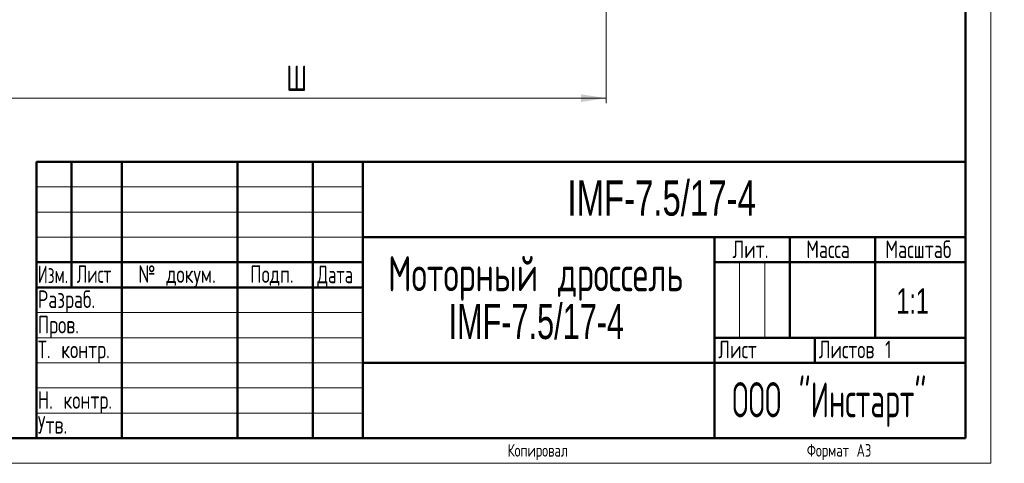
# Model space of a CAD drawing. Header units: millimetres. Extents: x 0 to 300, y 0 to 420.
# Tile 2 of 4: x 104 to 300, y 0 to 88. Entities that reach past the tile are written whole.
import ezdxf

# ---------------------------------------------------------------- set-up
doc = ezdxf.new("R2010")
doc.units = ezdxf.units.MM
doc.linetypes.add('SLD-Сплошная', pattern=[0])
doc.styles.add('SLDTEXTSTYLE0', font='TXT', dxfattribs={"width": 0.7})
doc.styles.add('SLDTEXTSTYLE1', font='TXT', dxfattribs={"width": 0.7, "bigfont": 'bigfont'})
doc.styles.add('SLDTEXTSTYLE2', font='TXT', dxfattribs={"width": 0.705079, "bigfont": 'bigfont'})
doc.styles.add('SLDTEXTSTYLE3', font='TXT', dxfattribs={"width": 0.648852, "bigfont": 'bigfont'})
doc.styles.add('SLDTEXTSTYLE4', font='TXT', dxfattribs={"width": 0.632021, "bigfont": 'bigfont'})
doc.styles.add('SLDTEXTSTYLE5', font='TXT', dxfattribs={"width": 0.625377, "bigfont": 'bigfont'})
doc.styles.add('SLDTEXTSTYLE6', font='TXT', dxfattribs={"width": 0.572824, "bigfont": 'bigfont'})
doc.styles.add('SLDTEXTSTYLE7', font='TXT', dxfattribs={"width": 0.652177, "bigfont": 'bigfont'})
doc.styles.add('SLDTEXTSTYLE8', font='TXT', dxfattribs={"width": 0.652177})
doc.dimstyles.new('SLDDIMSTYLE0', dxfattribs={"dimtxt": 5, "dimasz": 5, "dimexe": 0, "dimexo": 0.0625, "dimgap": 1.25, "dimtad": 2, "dimdec": 1, "dimrnd": 1e-09, "dimzin": 12, "dimdsep": 46, "dimtxsty": 'SLDTEXTSTYLE0', "dimsah": 1, "dimcen": 0.09, "dimadec": 0, "dimazin": 3, "dimtfac": 1, "dimtdec": 3, "dimtofl": 0, "dimtmove": 0, "dimatfit": 3, "dimfxl": 0, "dimfrac": 2, "dimtolj": 1, "dimtzin": 12, "dimarcsym": 0})

# ---------------------------------------------------------------- blocks, each defined once
blk = doc.blocks.new('SW_NOTE_0')
at = {"color": 0, "linetype": 'Continuous', "lineweight": 0, "char_height": 7, "attachment_point": 2}
for s, insert, style in [('Моторный дроссель', (32.3, 9), 'SLDTEXTSTYLE7'), ('IMF-7.5/17-4', (32.42, -0.5), 'SLDTEXTSTYLE8')]:
    blk.add_mtext(s, dxfattribs=dict(at, insert=insert, style=style))
blk = doc.blocks.new('_D')
at = {"color": 7, "linetype": 'SLD-Сплошная', "lineweight": 0}
for p, q in [((96.9, 117.41), (96.9, 71.67)), ((220.4, 117.41), (220.4, 71.67)), ((96.9, 72.67), (220.4, 72.67))]:
    blk.add_line(p, q, dxfattribs=at)
at = {"color": 7, "linetype": 'SLD-Сплошная', "lineweight": 18}
for points in [[(96.9, 72.67), (101.9, 71.9), (101.9, 73.44)], [(220.4, 72.67), (215.4, 73.44), (215.4, 71.9)]]:
    blk.add_solid(points, dxfattribs=at)
at = {"color": 7, "linetype": 'SLD-Сплошная', "lineweight": 18, "insert": (156.7, 79.12), "char_height": 5, "attachment_point": 1, "style": 'SLDTEXTSTYLE1'}
blk.add_mtext('Ш', dxfattribs=at)

msp = doc.modelspace()

# ---------------------------------------------------------------- linework, layer by layer
at = {"color": 7, "linetype": 'SLD-Сплошная', "lineweight": 18}
for p, q in [((297, 420), (297, 0)), ((107, 55), (172, 55)), ((107, 50), (172, 50)), ((107, 45), (172, 45)), ((247, 40), (247, 25)), ((252, 40), (252, 25)), ((107, 30), (172, 30)), ((107, 25), (172, 25)), ((107, 20), (172, 20)), ((107, 15), (172, 15)), ((107, 10), (172, 10)), ((0, 0), (297, 0))]:
    msp.add_line(p, q, dxfattribs=at)
at = {"color": 7, "linetype": 'SLD-Сплошная', "lineweight": 50}
for p, q in [((292, 5), (292, 415)), ((107, 60), (292, 60)), ((107, 60), (107, 5)), ((114, 35), (114, 60)), ((124, 60), (124, 5)), ((147, 60), (147, 5)), ((162, 60), (162, 5)), ((172, 60), (172, 5)), ((172, 45), (292, 45)), ((242, 45), (242, 5)), ((257, 45), (257, 25)), ((274, 45), (274, 25)), ((107, 40), (172, 40)), ((242, 40), (292, 40)), ((107, 35), (172, 35)), ((242, 25), (292, 25)), ((262, 25), (262, 20)), ((172, 20), (292, 20)), ((20, 5), (292, 5))]:
    msp.add_line(p, q, dxfattribs=at)

# ---------------------------------------------------------------- block references
at = {"color": 7, "linetype": 'Continuous', "lineweight": 0}
msp.add_blockref('SW_NOTE_0', (174.09, 32.23), dxfattribs=at)

# ---------------------------------------------------------------- texts
for s, insert, char_height, attachment_point, style in [('IMF-7.5/17-4', (231.47, 56.28), 7, 2, 'SLDTEXTSTYLE0'), ('Лит.', (249.16, 44.34), 3.5, 2, 'SLDTEXTSTYLE1'), ('Масса', (264.61, 44.34), 3.5, 2, 'SLDTEXTSTYLE1'), ('Масштаб', (282.59, 44.34), 3.5, 2, 'SLDTEXTSTYLE2'), ('Изм.', (110.27, 39.34), 3.5, 2, 'SLDTEXTSTYLE5'), ('Лист', (118.46, 39.4), 3.5, 2, 'SLDTEXTSTYLE4'), ('№ докум.', (134.99, 39.4), 3.5, 2, 'SLDTEXTSTYLE1'), ('Подп.', (153.88, 39.4), 3.5, 2, 'SLDTEXTSTYLE1'), ('Дата', (166.47, 39.34), 3.5, 2, 'SLDTEXTSTYLE3'), ('Разраб.', (107.25, 34.4), 3.5, 1, 'SLDTEXTSTYLE1'), ('1:1', (281.45, 34.79), 5, 2, 'SLDTEXTSTYLE0'), ('Пров.', (107.25, 29.34), 3.5, 1, 'SLDTEXTSTYLE1'), ('Т. контр.', (107.25, 24.4), 3.5, 1, 'SLDTEXTSTYLE1'), ('Лист', (242.75, 24.4), 3.5, 1, 'SLDTEXTSTYLE1'), ('Листов 1', (262.75, 24.4), 3.5, 1, 'SLDTEXTSTYLE1'), ('ООО "Инстарт"', (264.85, 16.14), 7, 2, 'SLDTEXTSTYLE6'), ('Н. контр.', (107.25, 14.34), 3.5, 1, 'SLDTEXTSTYLE1'), ('Утв.', (107.25, 9.4), 3.5, 1, 'SLDTEXTSTYLE1'), ('Копировал', (206.8, 3.82), 2.5, 2, 'SLDTEXTSTYLE1'), ('Формат А3', (266.81, 3.82), 2.5, 2, 'SLDTEXTSTYLE1')]:
    msp.add_mtext(s, dxfattribs=dict(at, insert=insert, char_height=char_height, attachment_point=attachment_point, style=style))

# ---------------------------------------------------------------- dimensions: what is measured, and where the dimension line sits
at = {"color": 7, "linetype": 'SLD-Сплошная', "lineweight": 18}
dim = msp.add_linear_dim(base=(220.4, 72.67), p1=(96.9, 117.42), p2=(220.4, 117.42), text='Ш', dimstyle='SLDDIMSTYLE0', dxfattribs=at)
dim.commit()
dim.dimension.update_dxf_attribs({"geometry": '_D', "text_midpoint": (158.65, 72.67), "dimtype": 160})

doc.saveas('drawing.dxf')
